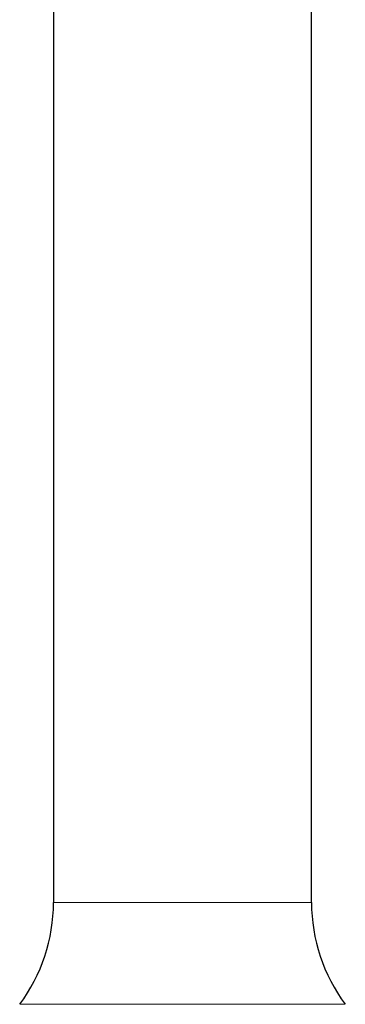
# Model space of a CAD drawing. Header units: millimetres. Extents: x 8 to 829, y 12 to 854.
# Tile 13 of 105: x 391 to 421, y 671 to 762. Entities that reach past the tile are written whole.
import ezdxf

# ---------------------------------------------------------------- set-up
doc = ezdxf.new("R2010")
doc.units = ezdxf.units.MM

msp = doc.modelspace()

# ---------------------------------------------------------------- linework, layer by layer
at = {"color": 7, "linetype": 'Continuous', "lineweight": 30}
for p, q in [((394.007, 805.027), (394.007, 680.083)), ((418.007, 680.083), (418.007, 805.027))]:
    msp.add_line(p, q, dxfattribs=at)
at = {"color": 8, "linetype": 'Continuous', "lineweight": 0}
for p, q in [((394.007, 680.083), (418.007, 680.083)), ((421.154, 670.6), (390.86, 670.6))]:
    msp.add_line(p, q, dxfattribs=at)
at = {"color": 7, "linetype": 'Continuous', "lineweight": 30}
for centre, start, end in [((378.146, 680.083), 323.28228, 0), ((433.868, 680.083), 180, 216.71772)]:
    msp.add_arc(centre, 15.861, start, end, dxfattribs=at)

doc.saveas('drawing.dxf')
